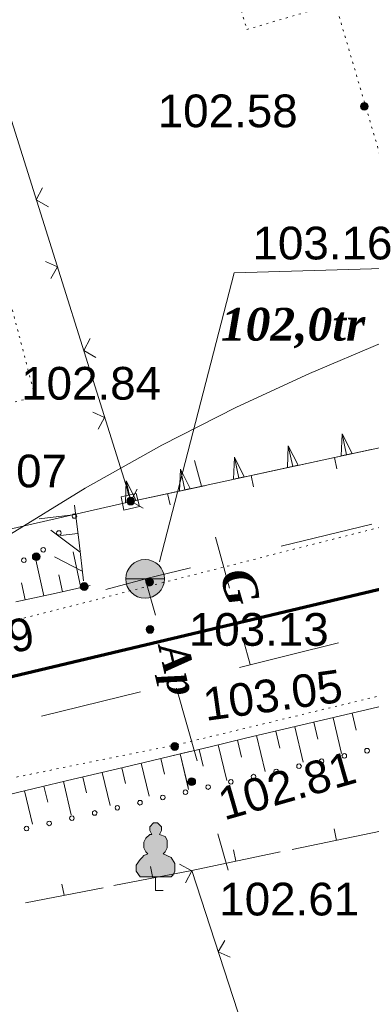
# Model space of a CAD drawing. Header units: millimetres. Extents: x 9396 to 25236, y 15106 to 31102.
# Tile 243 of 256: x 11935 to 11954, y 16845 to 16896. Entities that reach past the tile are written whole.
import ezdxf
from ezdxf.enums import TextEntityAlignment as Align

# ---------------------------------------------------------------- set-up
doc = ezdxf.new("R2010")
doc.units = ezdxf.units.MM
doc.linetypes.add('DOT', pattern=[0.25, 0, -0.25])
doc.linetypes.add('HIDDEN', pattern=[0.375, 0.25, -0.125])
for name, color, linetype, lineweight, true_color in [('10010110', 7, 'Continuous', 20, 0xa25100), ('10010212', 7, 'Continuous', 9, 0x000000), ('10010230', 7, 'Continuous', 20, 0x000000), ('1060000', 7, 'Continuous', 9, 0x000000), ('1070000', 7, 'DOT', 9, 0x000000), ('21100200', 7, 'HIDDEN', 0, 0x800080), ('3000130', 7, 'Continuous', 9, 0x000000), ('3000220', 7, 'Continuous', 9, 0x000000), ('3000260', 7, 'Continuous', 9, 0x000000), ('4000091', 7, 'Continuous', 9, 0x000000), ('4000210', 7, 'Continuous', 9, 0x000000), ('5010210', 7, 'Continuous', 20, 0x008000), ('5010420', 7, 'Continuous', 9, 0x000000), ('8010120', 7, 'Continuous', 20, 0x0080ff)]:
    doc.layers.add(name, color=color, linetype=linetype, lineweight=lineweight, true_color=true_color)
doc.layers.add('Канализация', color=1, linetype='Continuous', lineweight=70)
doc.styles.add('1', font='timesbi.ttf', dxfattribs={"height": 0.00127})
doc.styles.add('12', font='timesbi.ttf', dxfattribs={"height": 0.001693})
doc.styles.add('3', font='timesbi.ttf', dxfattribs={"height": 0.001693})
doc.styles.add('F2', font='arial.ttf', dxfattribs={"height": 0.001693})

# ---------------------------------------------------------------- blocks, each defined once
blk = doc.blocks.new('SYMBOL21100200')
at = {"true_color": 0x800080}
h = blk.add_hatch(color=216, dxfattribs=at)
edge = h.paths.add_edge_path()
edge.add_arc((0, 0), 0.1, 0, 360)
at = {"color": 216, "linetype": 'Continuous', "lineweight": 0, "true_color": 0x800080}
blk.add_circle((0, 0), 0.1, dxfattribs=at)
blk = doc.blocks.new('SYMBOL4000210')
at = {"true_color": 0xffffff}
blk.add_hatch(color=7, dxfattribs=at).paths.add_polyline_path([(0.05, 1.75), (-0.05, 1.75), (-0.15, 1.65), (-0.15, 1.55), (-0.1, 1.45), (-0.15, 1.45), (-0.25, 1.35), (-0.3, 1.25), (-0.3, 1.1), (-0.25, 1), (-0.2, 0.95), (-0.3, 0.9), (-0.35, 0.85), (-0.4, 0.8), (-0.5, 0.65), (-0.5, 0.5), (-0.4, 0.35), (-0.3, 0.35), (-0.1, 0.35), (0, 0.35), (0.15, 0.35), (0.4, 0.35), (0.45, 0.4), (0.5, 0.5), (0.5, 0.7), (0.4, 0.85), (0.2, 0.95), (0.25, 1), (0.3, 1.1), (0.3, 1.3), (0.25, 1.4), (0.1, 1.45), (0.15, 1.55), (0.15, 1.65)])
at = {"color": 18, "linetype": 'Continuous', "lineweight": 0, "true_color": 0x000000, "flags": 128}
blk.add_lwpolyline([(0.05, 1.75), (-0.05, 1.75), (-0.15, 1.65), (-0.15, 1.55), (-0.1, 1.45), (-0.15, 1.45), (-0.25, 1.35), (-0.3, 1.25), (-0.3, 1.1), (-0.25, 1), (-0.2, 0.95), (-0.3, 0.9), (-0.35, 0.85), (-0.4, 0.8), (-0.5, 0.65), (-0.5, 0.5), (-0.4, 0.35), (-0.3, 0.35), (-0.1, 0.35), (0, 0.35), (0.15, 0.35), (0.4, 0.35), (0.45, 0.4), (0.5, 0.5), (0.5, 0.7), (0.4, 0.85), (0.2, 0.95), (0.25, 1), (0.3, 1.1), (0.3, 1.3), (0.25, 1.4), (0.1, 1.45), (0.15, 1.55), (0.15, 1.65), (0.05, 1.75)], close=True, dxfattribs=at)
blk.add_lwpolyline([(0, 0.35), (0, 0), (0.2, 0)], dxfattribs=at)
blk = doc.blocks.new('SYMBOL5010420')
at = {"true_color": 0xffffff}
h = blk.add_hatch(color=7, dxfattribs=at)
edge = h.paths.add_edge_path()
edge.add_arc((0, 0), 0.5, 0, 360)
at = {"color": 18, "linetype": 'Continuous', "lineweight": 9, "true_color": 0x000000, "flags": 128}
blk.add_lwpolyline([(-0.5, 0), (0.5, 0)], dxfattribs=at)
at = {"color": 18, "linetype": 'Continuous', "lineweight": 9, "true_color": 0x000000}
blk.add_circle((0, 0), 0.5, dxfattribs=at)

msp = doc.modelspace()

# ---------------------------------------------------------------- linework, layer by layer
at = {"layer": '10010110'}
msp.add_polyline3d([(11997.752, 16895.312, 0), (11993.497, 16893.26, 0), (11989.296, 16891.42, 0), (11985.153, 16889.759, 0), (11981.07, 16888.244, 0), (11977.047, 16886.841, 0), (11973.087, 16885.518, 0), (11969.192, 16884.243, 0), (11965.363, 16882.982, 0), (11961.597, 16881.701, 0), (11957.871, 16880.362, 0), (11954.155, 16878.925, 0), (11950.422, 16877.351, 0), (11946.642, 16875.6, 0), (11942.788, 16873.633, 0), (11938.829, 16871.411, 0), (11934.737, 16868.892, 0)], dxfattribs=at)
at = {"layer": '10010212', "color": 253}
for p, q in [((11938.281, 16870.527), (11938.511, 16868.577)), ((11938.341, 16870.037), (11936.451, 16869.817)), ((11938.341, 16870.037), (11936.451, 16869.817)), ((11938.571, 16868.087), (11937.061, 16869.237)), ((11938.571, 16868.087), (11937.061, 16869.237)), ((11938.451, 16869.057), (11937.561, 16868.957)), ((11938.511, 16868.577), (11938.741, 16866.617)), ((11938.611, 16866.257), (11938.211, 16868.117)), ((11938.611, 16866.257), (11938.211, 16868.117)), ((11936.691, 16865.837), (11936.281, 16867.697)), ((11936.691, 16865.837), (11936.281, 16867.697)), ((11938.681, 16867.107), (11937.251, 16867.847)), ((11937.651, 16866.047), (11937.461, 16866.927)), ((11935.731, 16865.627), (11935.541, 16866.507)), ((11939.091, 16866.367), (11937.171, 16865.947)), ((11937.171, 16865.947), (11935.251, 16865.527)), ((11953.121, 16859.877), (11955.101, 16860.347)), ((11951.151, 16859.417), (11953.121, 16859.877)), ((11952.631, 16859.767), (11952.841, 16858.887)), ((11949.171, 16858.947), (11951.151, 16859.417)), ((11950.651, 16859.297), (11950.861, 16858.417)), ((11951.641, 16859.527), (11952.081, 16857.677)), ((11951.641, 16859.527), (11952.081, 16857.677)), ((11947.191, 16858.477), (11949.171, 16858.947)), ((11948.681, 16858.827), (11948.881, 16857.947)), ((11949.661, 16859.057), (11950.101, 16857.217)), ((11949.661, 16859.057), (11950.101, 16857.217)), ((11945.221, 16858.007), (11947.191, 16858.477)), ((11946.701, 16858.357), (11946.911, 16857.487)), ((11947.691, 16858.597), (11948.131, 16856.747)), ((11947.691, 16858.597), (11948.131, 16856.747)), ((11944.241, 16857.777, 1.396), (11942.231, 16857.297, 1.396)), ((11943.241, 16857.537), (11945.221, 16858.007)), ((11944.721, 16857.887), (11944.931, 16857.017)), ((11945.711, 16858.127), (11946.151, 16856.277)), ((11945.711, 16858.127), (11946.151, 16856.277)), ((11942.231, 16857.297, 1.396), (11940.211, 16856.817, 1.396)), ((11942.731, 16857.417, 1.396), (11942.931, 16856.607, 1.396)), ((11943.741, 16857.657), (11944.171, 16855.807)), ((11943.741, 16857.657), (11944.171, 16855.807)), ((11943.741, 16857.657, 1.396), (11944.151, 16855.937, 1.396)), ((11940.211, 16856.817, 1.396), (11938.201, 16856.337, 1.396)), ((11939.711, 16856.697, 1.396), (11940.121, 16854.977, 1.396)), ((11940.721, 16856.937, 1.396), (11940.911, 16856.117, 1.396)), ((11941.721, 16857.177, 1.396), (11942.141, 16855.457, 1.396)), ((11938.201, 16856.337, 1.396), (11936.191, 16855.857, 1.396)), ((11937.701, 16856.217, 1.396), (11938.111, 16854.497, 1.396)), ((11938.711, 16856.457, 1.396), (11938.901, 16855.637, 1.396)), ((11936.191, 16855.857, 1.396), (11934.181, 16855.377, 1.396)), ((11935.691, 16855.737, 1.396), (11936.101, 16854.017, 1.396)), ((11936.691, 16855.977, 1.396), (11936.891, 16855.157, 1.396))]:
    msp.add_line(p, q, dxfattribs=at)
at = {"layer": '10010230', "color": 253}
for p, q in [((11957.918, 16874.348), (11941.198, 16870.717)), ((11952.341, 16873.137), (11952.111, 16874.217)), ((11949.561, 16872.537), (11949.321, 16873.607)), ((11946.771, 16871.927), (11946.541, 16873.007)), ((11943.981, 16871.327), (11943.751, 16872.397)), ((11941.191, 16870.717), (11940.951, 16871.787))]:
    msp.add_line(p, q, dxfattribs=at)
for points in [[(11952.621, 16873.197, 0), (11952.111, 16874.217, 0), (11952.061, 16873.077, 0)], [(11949.831, 16872.597, 0), (11949.321, 16873.607, 0), (11949.281, 16872.477, 0)], [(11947.051, 16871.987, 0), (11946.541, 16873.007, 0), (11946.491, 16871.867, 0)], [(11944.261, 16871.387, 0), (11943.751, 16872.397, 0), (11943.701, 16871.257, 0)], [(11941.461, 16870.777, 0), (11940.951, 16871.787, 0), (11940.911, 16870.657, 0)]]:
    msp.add_polyline3d(points, dxfattribs=at)
for points in [[(11952.621, 16873.197, 0), (11952.111, 16874.217, 0), (11952.061, 16873.077, 0), (11952.621, 16873.197, 0)], [(11949.831, 16872.597, 0), (11949.321, 16873.607, 0), (11949.281, 16872.477, 0), (11949.831, 16872.597, 0)], [(11947.051, 16871.987, 0), (11946.541, 16873.007, 0), (11946.491, 16871.867, 0), (11947.051, 16871.987, 0)], [(11944.261, 16871.387, 0), (11943.751, 16872.397, 0), (11943.701, 16871.257, 0), (11944.261, 16871.387, 0)], [(11941.461, 16870.777, 0), (11940.951, 16871.787, 0), (11940.911, 16870.657, 0), (11941.461, 16870.777, 0)]]:
    msp.add_polyline3d(points, close=True, dxfattribs=at)
at = {"layer": '1060000', "color": 253}
msp.add_polyline3d([(11942.678, 16867.597, 0), (11946.522, 16882.546, 0), (11957.776, 16882.882, 0)], dxfattribs=at)
at = {"layer": '1070000', "color": 253}
msp.add_line((12048.678, 16893.571), (11934.205, 16864.31), dxfattribs=at)
for points in [[(11932.503, 16916.307, 172.295), (11938.976, 16897.275, 28.386), (11944.615, 16899.193, 34.327), (11946.705, 16896.792, 61.557), (11947.188, 16895.15, 109.934), (11951.759, 16896.494, 109.253), (11958.261, 16874.388, 11.947)], [(11926.725, 16873.7, 0), (11936.242, 16876.134, 0), (11929.838, 16900.677, 0)], [(11943.577, 16858.128, 96.174), (11983.643, 16867.814, 87.101), (12009.289, 16874.528, 87.101)], [(11875.585, 16841.404, 92.891), (11915.73, 16852.514, 81.312), (11943.577, 16858.128, 81.312)]]:
    msp.add_polyline3d(points, dxfattribs=at)
at = {"layer": '3000130', "color": 253}
for p, q in [((11941.021, 16871.297), (11941.071, 16871.047)), ((11920.778, 16866.057), (11941.198, 16870.717))]:
    msp.add_line(p, q, dxfattribs=at)
for points in [[(11940.831, 16870.277, 0), (11941.631, 16870.457, 0), (11941.471, 16871.137, 0), (11940.681, 16870.957, 0), (11940.831, 16870.277, 0)], [(11941.151, 16870.597, 0), (11941.211, 16870.617, 0), (11941.251, 16870.657, 0), (11941.261, 16870.707, 0), (11941.251, 16870.757, 0), (11941.211, 16870.797, 0), (11941.151, 16870.817, 0), (11941.101, 16870.797, 0), (11941.061, 16870.757, 0), (11941.041, 16870.707, 0), (11941.061, 16870.657, 0), (11941.101, 16870.617, 0), (11941.151, 16870.597, 0)]]:
    msp.add_polyline3d(points, close=True, dxfattribs=at)
at = {"layer": '3000220', "color": 253}
for p, q in [((11953.611, 16873.417), (11949.821, 16872.587)), ((11951.711, 16872.997), (11951.841, 16872.417)), ((11949.301, 16872.477), (11945.511, 16871.657)), ((11947.401, 16872.067), (11947.531, 16871.477)), ((11944.991, 16871.537), (11941.201, 16870.717)), ((11943.091, 16871.127), (11943.221, 16870.547)), ((11949.531, 16852.707), (11954.101, 16853.657)), ((11951.811, 16853.177), (11951.691, 16853.767)), ((11946.621, 16852.097), (11946.501, 16852.687)), ((11944.341, 16851.617), (11948.911, 16852.577)), ((11940.311, 16850.837), (11944.341, 16851.617)), ((11942.321, 16851.227), (11942.211, 16851.817)), ((11935.741, 16849.937), (11939.761, 16850.727)), ((11937.751, 16850.337), (11937.631, 16850.917))]:
    msp.add_line(p, q, dxfattribs=at)
at = {"layer": '3000260', "color": 253}
msp.add_line((11944.338, 16851.617), (11950.626, 16832.338), dxfattribs=at)
for points in [[(11941.198, 16870.717, 0), (11929.03, 16909.514, 0), (11920.885, 16937.572, 0)], [(11936.941, 16885.977, 0), (11936.301, 16886.327, 0), (11936.631, 16886.947, 0)], [(11937.051, 16882.267, 0), (11937.391, 16882.867, 0), (11936.781, 16883.147, 0)], [(11939.381, 16878.177, 0), (11938.751, 16878.527, 0), (11939.081, 16879.157, 0)], [(11939.501, 16874.467, 0), (11939.831, 16875.067, 0), (11939.221, 16875.347, 0)], [(11941.831, 16870.377, 0), (11941.191, 16870.727, 0), (11941.521, 16871.357, 0)], [(11943.711, 16851.937, 0), (11944.341, 16851.607, 0), (11944.021, 16850.987, 0)], [(11946.051, 16847.997, 0), (11945.711, 16847.407, 0), (11946.321, 16847.137, 0)]]:
    msp.add_polyline3d(points, dxfattribs=at)
at = {"layer": '4000091', "color": 253}
for points in [[(11938.271, 16869.847, 0), (11938.331, 16869.857, 0), (11938.371, 16869.907, 0), (11938.391, 16869.967, 0), (11938.371, 16870.027, 0), (11938.331, 16870.067, 0), (11938.271, 16870.087, 0), (11938.211, 16870.067, 0), (11938.171, 16870.027, 0), (11938.151, 16869.967, 0), (11938.171, 16869.907, 0), (11938.211, 16869.857, 0), (11938.271, 16869.847, 0)], [(11937.471, 16868.967, 0), (11937.531, 16868.987, 0), (11937.571, 16869.027, 0), (11937.591, 16869.087, 0), (11937.571, 16869.147, 0), (11937.531, 16869.197, 0), (11937.471, 16869.207, 0), (11937.411, 16869.197, 0), (11937.361, 16869.147, 0), (11937.351, 16869.087, 0), (11937.361, 16869.027, 0), (11937.411, 16868.987, 0), (11937.471, 16868.967, 0)], [(11936.661, 16868.097, 0), (11936.721, 16868.107, 0), (11936.761, 16868.157, 0), (11936.781, 16868.217, 0), (11936.761, 16868.277, 0), (11936.721, 16868.317, 0), (11936.661, 16868.337, 0), (11936.601, 16868.317, 0), (11936.561, 16868.277, 0), (11936.541, 16868.217, 0), (11936.561, 16868.157, 0), (11936.601, 16868.107, 0), (11936.661, 16868.097, 0)], [(11935.661, 16867.557, 0), (11935.721, 16867.577, 0), (11935.761, 16867.617, 0), (11935.781, 16867.677, 0), (11935.761, 16867.737, 0), (11935.721, 16867.777, 0), (11935.661, 16867.797, 0), (11935.601, 16867.777, 0), (11935.551, 16867.737, 0), (11935.541, 16867.677, 0), (11935.551, 16867.617, 0), (11935.601, 16867.577, 0), (11935.661, 16867.557, 0)], [(11953.401, 16857.697, 0), (11953.461, 16857.717, 0), (11953.501, 16857.757, 0), (11953.521, 16857.817, 0), (11953.501, 16857.877, 0), (11953.461, 16857.927, 0), (11953.401, 16857.937, 0), (11953.341, 16857.927, 0), (11953.291, 16857.877, 0), (11953.281, 16857.817, 0), (11953.291, 16857.757, 0), (11953.341, 16857.717, 0), (11953.401, 16857.697, 0)], [(11951.051, 16857.157, 0), (11951.111, 16857.177, 0), (11951.151, 16857.217, 0), (11951.171, 16857.277, 0), (11951.151, 16857.337, 0), (11951.111, 16857.387, 0), (11951.051, 16857.397, 0), (11950.991, 16857.387, 0), (11950.941, 16857.337, 0), (11950.931, 16857.277, 0), (11950.941, 16857.217, 0), (11950.991, 16857.177, 0), (11951.051, 16857.157, 0)], [(11952.221, 16857.427, 0), (11952.281, 16857.447, 0), (11952.331, 16857.487, 0), (11952.341, 16857.547, 0), (11952.331, 16857.607, 0), (11952.281, 16857.657, 0), (11952.221, 16857.667, 0), (11952.161, 16857.657, 0), (11952.121, 16857.607, 0), (11952.101, 16857.547, 0), (11952.121, 16857.487, 0), (11952.161, 16857.447, 0), (11952.221, 16857.427, 0)], [(11948.701, 16856.627, 0), (11948.761, 16856.637, 0), (11948.811, 16856.687, 0), (11948.821, 16856.747, 0), (11948.811, 16856.807, 0), (11948.761, 16856.847, 0), (11948.701, 16856.867, 0), (11948.641, 16856.847, 0), (11948.601, 16856.807, 0), (11948.581, 16856.747, 0), (11948.601, 16856.687, 0), (11948.641, 16856.637, 0), (11948.701, 16856.627, 0)], [(11949.881, 16856.897, 0), (11949.941, 16856.907, 0), (11949.981, 16856.957, 0), (11950.001, 16857.017, 0), (11949.981, 16857.077, 0), (11949.941, 16857.117, 0), (11949.881, 16857.137, 0), (11949.821, 16857.117, 0), (11949.771, 16857.077, 0), (11949.761, 16857.017, 0), (11949.771, 16856.957, 0), (11949.821, 16856.907, 0), (11949.881, 16856.897, 0)], [(11946.361, 16856.087, 0), (11946.421, 16856.107, 0), (11946.461, 16856.147, 0), (11946.481, 16856.207, 0), (11946.461, 16856.267, 0), (11946.421, 16856.307, 0), (11946.361, 16856.327, 0), (11946.301, 16856.307, 0), (11946.251, 16856.267, 0), (11946.241, 16856.207, 0), (11946.251, 16856.147, 0), (11946.301, 16856.107, 0), (11946.361, 16856.087, 0)], [(11947.531, 16856.357, 0), (11947.591, 16856.367, 0), (11947.631, 16856.417, 0), (11947.651, 16856.477, 0), (11947.631, 16856.537, 0), (11947.591, 16856.577, 0), (11947.531, 16856.597, 0), (11947.471, 16856.577, 0), (11947.421, 16856.537, 0), (11947.411, 16856.477, 0), (11947.421, 16856.417, 0), (11947.471, 16856.367, 0), (11947.531, 16856.357, 0)], [(11944.011, 16855.547, 0), (11944.071, 16855.567, 0), (11944.111, 16855.607, 0), (11944.131, 16855.667, 0), (11944.111, 16855.727, 0), (11944.071, 16855.777, 0), (11944.011, 16855.787, 0), (11943.951, 16855.777, 0), (11943.911, 16855.727, 0), (11943.891, 16855.667, 0), (11943.911, 16855.607, 0), (11943.951, 16855.567, 0), (11944.011, 16855.547, 0)], [(11945.181, 16855.817, 0), (11945.241, 16855.837, 0), (11945.291, 16855.877, 0), (11945.301, 16855.937, 0), (11945.291, 16855.997, 0), (11945.241, 16856.037, 0), (11945.181, 16856.057, 0), (11945.121, 16856.037, 0), (11945.081, 16855.997, 0), (11945.061, 16855.937, 0), (11945.081, 16855.877, 0), (11945.121, 16855.837, 0), (11945.181, 16855.817, 0)], [(11941.661, 16855.007, 0), (11941.721, 16855.027, 0), (11941.771, 16855.067, 0), (11941.781, 16855.127, 0), (11941.771, 16855.187, 0), (11941.721, 16855.237, 0), (11941.661, 16855.247, 0), (11941.601, 16855.237, 0), (11941.561, 16855.187, 0), (11941.541, 16855.127, 0), (11941.561, 16855.067, 0), (11941.601, 16855.027, 0), (11941.661, 16855.007, 0)], [(11942.841, 16855.277, 0), (11942.901, 16855.297, 0), (11942.941, 16855.337, 0), (11942.961, 16855.397, 0), (11942.941, 16855.457, 0), (11942.901, 16855.507, 0), (11942.841, 16855.517, 0), (11942.781, 16855.507, 0), (11942.731, 16855.457, 0), (11942.721, 16855.397, 0), (11942.731, 16855.337, 0), (11942.781, 16855.297, 0), (11942.841, 16855.277, 0)], [(11939.321, 16854.477, 0), (11939.381, 16854.487, 0), (11939.421, 16854.537, 0), (11939.441, 16854.597, 0), (11939.421, 16854.657, 0), (11939.381, 16854.697, 0), (11939.321, 16854.717, 0), (11939.261, 16854.697, 0), (11939.211, 16854.657, 0), (11939.201, 16854.597, 0), (11939.211, 16854.537, 0), (11939.261, 16854.487, 0), (11939.321, 16854.477, 0)], [(11940.491, 16854.747, 0), (11940.551, 16854.757, 0), (11940.591, 16854.807, 0), (11940.611, 16854.867, 0), (11940.591, 16854.927, 0), (11940.551, 16854.967, 0), (11940.491, 16854.987, 0), (11940.431, 16854.967, 0), (11940.391, 16854.927, 0), (11940.371, 16854.867, 0), (11940.391, 16854.807, 0), (11940.431, 16854.757, 0), (11940.491, 16854.747, 0)], [(11936.971, 16853.937, 0), (11937.031, 16853.957, 0), (11937.071, 16853.997, 0), (11937.091, 16854.057, 0), (11937.071, 16854.117, 0), (11937.031, 16854.157, 0), (11936.971, 16854.177, 0), (11936.911, 16854.157, 0), (11936.871, 16854.117, 0), (11936.851, 16854.057, 0), (11936.871, 16853.997, 0), (11936.911, 16853.957, 0), (11936.971, 16853.937, 0)], [(11938.141, 16854.207, 0), (11938.201, 16854.217, 0), (11938.251, 16854.267, 0), (11938.261, 16854.327, 0), (11938.251, 16854.387, 0), (11938.201, 16854.427, 0), (11938.141, 16854.447, 0), (11938.081, 16854.427, 0), (11938.041, 16854.387, 0), (11938.021, 16854.327, 0), (11938.041, 16854.267, 0), (11938.081, 16854.217, 0), (11938.141, 16854.207, 0)], [(11935.801, 16853.667, 0), (11935.861, 16853.687, 0), (11935.901, 16853.727, 0), (11935.921, 16853.787, 0), (11935.901, 16853.847, 0), (11935.861, 16853.897, 0), (11935.801, 16853.907, 0), (11935.741, 16853.897, 0), (11935.691, 16853.847, 0), (11935.681, 16853.787, 0), (11935.691, 16853.727, 0), (11935.741, 16853.687, 0), (11935.801, 16853.667, 0)]]:
    msp.add_polyline3d(points, close=True, dxfattribs=at)
at = {"layer": '5010210'}
for p, q in [((11953.651, 16869.537), (11948.961, 16868.407)), ((11941.931, 16866.717), (11944.271, 16867.277)), ((11939.891, 16866.157), (11942.161, 16866.767)), ((11942.461, 16864.827), (11941.931, 16866.717)), ((11943.541, 16861.057), (11944.611, 16857.287)), ((11946.221, 16851.637), (11945.681, 16853.517))]:
    msp.add_line(p, q, dxfattribs=at)
at = {"layer": '8010120'}
for p, q in [((11944.841, 16871.517, 86.023), (11944.481, 16872.837, 86.023)), ((11945.561, 16868.877, 86.023), (11946.281, 16866.237, 86.023)), ((11947.361, 16862.277, 86.023), (11947.001, 16863.597, 86.023)), ((11951.921, 16863.397, 41.673), (11949.361, 16862.757, 41.673)), ((11949.361, 16862.757, 41.673), (11946.801, 16862.127, 41.673)), ((11936.571, 16859.607, 41.673), (11941.691, 16860.867, 41.673))]:
    msp.add_line(p, q, dxfattribs=at)
at = {"layer": 'Канализация'}
msp.add_lwpolyline([(12361.868, 16992.041), (12286.155, 16965.196), (12228.058, 16943.6), (12120.519, 16906.753), (12004.621, 16878.174), (11922.466, 16858.661), (11809.947, 16826.78), (11701.855, 16794.341), (11600.292, 16760.172), (11503.352, 16726.577), (11465.813, 16714.048), (11407.728, 16691.236), (11350.046, 16671.285)], dxfattribs=at)

# ---------------------------------------------------------------- block references
at = {"layer": '21100200', "xscale": 2, "yscale": 2, "zscale": 2}
for p in [(11953.258, 16891.177, 205.16), (11941.178, 16870.737, 206.14), (11936.298, 16867.857, 205.56), (11938.778, 16866.317, 206.58), (11942.157, 16866.554, 206.313), (11942.184, 16864.095, 206.267), (11943.459, 16858.036, 206.1), (11944.338, 16856.217, 205.62)]:
    msp.add_blockref('SYMBOL21100200', p, dxfattribs=at)
at = {"layer": '4000210', "color": 253, "xscale": 2, "yscale": 2, "zscale": 2}
msp.add_blockref('SYMBOL4000210', (11942.468, 16850.586), dxfattribs=at)
at = {"layer": '5010420', "color": 253, "xscale": 2, "yscale": 2, "zscale": 2}
msp.add_blockref('SYMBOL5010420', (11941.926, 16866.713), dxfattribs=at)

# ---------------------------------------------------------------- texts
at = {"layer": '21100200', "color": 253, "style": 'F2'}
for s, p in [('102.58', (11942.578, 16890.937, 205.16)), ('103.16', (11947.477, 16884.094, 43.693)), ('102.84', (11935.518, 16876.837, 205.68)), ('103.07', (11930.658, 16872.297, 206.14)), ('103.13', (11944.184, 16864.095, 206.267)), ('102.61', (11945.758, 16850.137, 205.22))]:
    msp.add_text(s, height=1.693, dxfattribs=at).set_placement(p, align=Align.MIDDLE_LEFT)
for s, rotation, p in [('103.29', 13.4, (11929.098, 16862.297, 206.58)), ('103.05', 8, (11944.939, 16860.196, 115.96)), ('102.81', 16, (11945.778, 16855.017, 205.62))]:
    msp.add_text(s, height=1.693, rotation=rotation, dxfattribs=at).set_placement(p, align=Align.MIDDLE_LEFT)
at = {"layer": '5010210', "color": 253, "style": '1'}
msp.add_text('Ap', height=1.5448, rotation=282.9, dxfattribs=at).set_placement((11943.356, 16863.377, 68.46), align=Align.MIDDLE_LEFT)
at = {"layer": '5010420', "color": 253, "style": '12'}
msp.add_text('102,0tr', height=1.693, dxfattribs=at).set_placement((11945.846, 16879.893), align=Align.MIDDLE_LEFT)
at = {"layer": '8010120', "color": 253, "style": '3'}
msp.add_text('G', height=1.693, rotation=286.2, dxfattribs=at).set_placement((11946.581, 16867.197, 64.683), align=Align.MIDDLE_LEFT)

doc.saveas('drawing.dxf')
